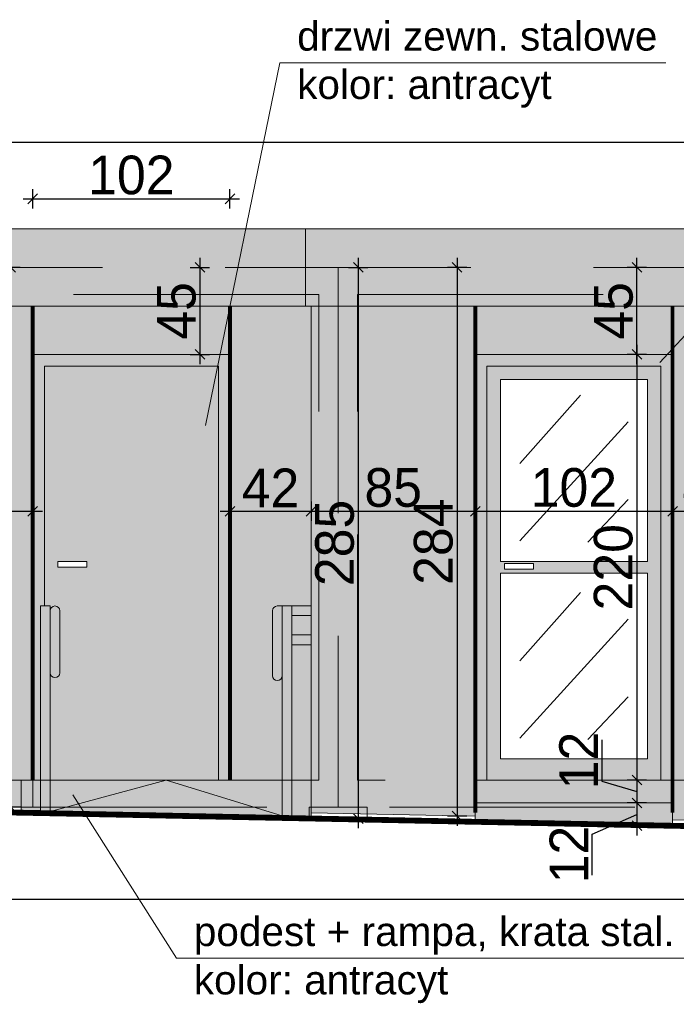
# Model space of a CAD drawing. Header units: millimetres. Extents: x 1962 to 3194, y -795 to -219.
# Tile 239 of 256: x 2767.17 to 2770.57, y -476.95 to -471.86. Entities that reach past the tile are written whole.
import ezdxf

# ---------------------------------------------------------------- set-up
doc = ezdxf.new("R2010")
doc.units = ezdxf.units.MM
doc.linetypes.add('HIDDEN', pattern=[9.525, 6.35, -3.175])
doc.layers.get('0').update_dxf_attribs({"lineweight": 5})
doc.layers.get('Defpoints').update_dxf_attribs({"lineweight": 9})
for name, color, linetype, lineweight in [('A_elewacje kolorystyka', 252, 'Continuous', 9), ('A_elewacje opisy', 63, 'Continuous', 9), ('A_hidden', 137, 'HIDDEN', 9), ('A_obiekty trybuny', 126, 'Continuous', 9), ('A_przekrojowe', 42, 'Continuous', 9), ('A_widok', 142, 'Continuous', 9), ('A_wymiary kasetony elewacyjne', 64, 'Continuous', 9)]:
    doc.layers.add(name, color=color, linetype=linetype, lineweight=lineweight)
doc.styles.get("Standard").update_dxf_attribs({"font": 'arial.ttf'})
doc.styles.add('wymiary pzt', font='txt')
doc.dimstyles.new('wymiary detale', dxfattribs={"dimtxt": 0.2, "dimasz": 0.05, "dimexe": 0.05, "dimexo": 0, "dimgap": 0.02, "dimtad": 1, "dimdec": 0, "dimlfac": 100, "dimzin": 0, "dimtxsty": 'wymiary pzt', "dimblk": 'OBLIQUE', "dimcen": 0.1, "dimdle": 0.05, "dimadec": 1, "dimazin": 0, "dimtfac": 1, "dimtmove": 0, "dimatfit": 3, "dimfxl": 0, "dimarcsym": 0})

# ---------------------------------------------------------------- blocks, each defined once
blk = doc.blocks.new('_Oblique')
at = {"color": 0, "linetype": 'ByBlock', "lineweight": -2}
blk.add_line((-0.5, -0.5), (0.5, 0.5), dxfattribs=at)
blk = doc.blocks.new('*D259')
at = {"layer": 'A_wymiary kasetony elewacyjne', "color": 0, "lineweight": -2}
for p, q in [((2766.1222, -474.3488), (2766.1222, -474.4488)), ((2767.2402, -474.3488), (2767.2402, -474.4488)), ((2766.0722, -474.3988), (2767.2902, -474.3988))]:
    blk.add_line(p, q, dxfattribs=at)
at = {"layer": 'Defpoints', "color": 0}
for p in [(2766.1222, -473.338), (2767.2402, -473.338), (2767.2402, -474.3988)]:
    blk.add_point(p, dxfattribs=at)
at = {"layer": 'A_wymiary kasetony elewacyjne', "color": 0, "lineweight": -2, "xscale": 0.05, "yscale": 0.05, "zscale": 0.05}
for p, rotation in [((2766.1222, -474.3988), 180.000000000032), ((2767.2402, -474.3988), 3.204451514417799e-11)]:
    blk.add_blockref('_Oblique', p, dxfattribs=dict(at, rotation=rotation))
at = {"layer": 'A_wymiary kasetony elewacyjne', "color": 0, "insert": (2766.6812, -474.2778), "char_height": 0.2, "attachment_point": 5, "style": 'wymiary pzt'}
blk.add_mtext('112', dxfattribs=at)
blk = doc.blocks.new('*D260')
at = {"layer": 'A_wymiary kasetony elewacyjne', "color": 0, "lineweight": -2}
for p, q in [((2767.2402, -472.8338), (2767.2402, -472.7338)), ((2768.2602, -472.8338), (2768.2602, -472.7338)), ((2767.1902, -472.7838), (2768.3102, -472.7838))]:
    blk.add_line(p, q, dxfattribs=at)
at = {"layer": 'Defpoints', "color": 0}
for p in [(2768.2602, -472.7838), (2767.2402, -473.338), (2768.2602, -473.588)]:
    blk.add_point(p, dxfattribs=at)
at = {"layer": 'A_wymiary kasetony elewacyjne', "color": 0, "lineweight": -2, "xscale": 0.05, "yscale": 0.05, "zscale": 0.05, "rotation": 180}
blk.add_blockref('_Oblique', (2767.2402, -472.7838), dxfattribs=at)
at = {"layer": 'A_wymiary kasetony elewacyjne', "color": 0, "lineweight": -2, "xscale": 0.05, "yscale": 0.05, "zscale": 0.05}
blk.add_blockref('_Oblique', (2768.2602, -472.7838), dxfattribs=at)
at = {"layer": 'A_wymiary kasetony elewacyjne', "color": 0, "insert": (2767.7502, -472.6617), "char_height": 0.2, "attachment_point": 5, "style": 'wymiary pzt'}
blk.add_mtext('102', dxfattribs=at)
blk = doc.blocks.new('*D261')
at = {"layer": 'A_wymiary kasetony elewacyjne', "color": 0, "lineweight": -2}
for p, q in [((2768.2602, -474.3488), (2768.2602, -474.4488)), ((2768.6802, -474.3488), (2768.6802, -474.4488)), ((2768.2102, -474.3988), (2768.7302, -474.3988))]:
    blk.add_line(p, q, dxfattribs=at)
at = {"layer": 'Defpoints', "color": 0}
for p in [(2768.6802, -473.338), (2768.2602, -473.588), (2768.6802, -474.3988)]:
    blk.add_point(p, dxfattribs=at)
at = {"layer": 'A_wymiary kasetony elewacyjne', "color": 0, "lineweight": -2, "xscale": 0.05, "yscale": 0.05, "zscale": 0.05, "rotation": 180}
blk.add_blockref('_Oblique', (2768.2602, -474.3988), dxfattribs=at)
at = {"layer": 'A_wymiary kasetony elewacyjne', "color": 0, "lineweight": -2, "xscale": 0.05, "yscale": 0.05, "zscale": 0.05}
blk.add_blockref('_Oblique', (2768.6802, -474.3988), dxfattribs=at)
at = {"layer": 'A_wymiary kasetony elewacyjne', "color": 0, "insert": (2768.4702, -474.2777), "char_height": 0.2, "attachment_point": 5, "style": 'wymiary pzt'}
blk.add_mtext('42', dxfattribs=at)
blk = doc.blocks.new('*D262')
at = {"layer": 'A_wymiary kasetony elewacyjne', "color": 0, "lineweight": -2}
for p, q in [((2768.6802, -474.3488), (2768.6802, -474.4488)), ((2769.5292, -474.3488), (2769.5292, -474.4488)), ((2768.6302, -474.3988), (2769.5792, -474.3988))]:
    blk.add_line(p, q, dxfattribs=at)
at = {"layer": 'Defpoints', "color": 0}
for p in [(2768.6802, -473.338), (2769.5292, -473.338), (2769.5292, -474.3988)]:
    blk.add_point(p, dxfattribs=at)
at = {"layer": 'A_wymiary kasetony elewacyjne', "color": 0, "lineweight": -2, "xscale": 0.05, "yscale": 0.05, "zscale": 0.05, "rotation": 180}
blk.add_blockref('_Oblique', (2768.6802, -474.3988), dxfattribs=at)
at = {"layer": 'A_wymiary kasetony elewacyjne', "color": 0, "lineweight": -2, "xscale": 0.05, "yscale": 0.05, "zscale": 0.05}
blk.add_blockref('_Oblique', (2769.5292, -474.3988), dxfattribs=at)
at = {"layer": 'A_wymiary kasetony elewacyjne', "color": 0, "insert": (2769.1047, -474.2768), "char_height": 0.2, "attachment_point": 5, "style": 'wymiary pzt'}
blk.add_mtext('85', dxfattribs=at)
blk = doc.blocks.new('*D263')
at = {"layer": 'A_wymiary kasetony elewacyjne', "color": 0, "lineweight": -2}
for p, q in [((2769.5292, -474.3488), (2769.5292, -474.4488)), ((2770.5492, -474.3488), (2770.5492, -474.4488)), ((2769.4792, -474.3988), (2770.5992, -474.3988))]:
    blk.add_line(p, q, dxfattribs=at)
at = {"layer": 'Defpoints', "color": 0}
for p in [(2769.5292, -473.338), (2770.5492, -473.338), (2770.5492, -474.3988)]:
    blk.add_point(p, dxfattribs=at)
at = {"layer": 'A_wymiary kasetony elewacyjne', "color": 0, "lineweight": -2, "xscale": 0.05, "yscale": 0.05, "zscale": 0.05, "rotation": 180}
blk.add_blockref('_Oblique', (2769.5292, -474.3988), dxfattribs=at)
at = {"layer": 'A_wymiary kasetony elewacyjne', "color": 0, "lineweight": -2, "xscale": 0.05, "yscale": 0.05, "zscale": 0.05}
blk.add_blockref('_Oblique', (2770.5492, -474.3988), dxfattribs=at)
at = {"layer": 'A_wymiary kasetony elewacyjne', "color": 0, "insert": (2770.0392, -474.2768), "char_height": 0.2, "attachment_point": 5, "style": 'wymiary pzt'}
blk.add_mtext('102', dxfattribs=at)
blk = doc.blocks.new('*D264')
at = {"layer": 'A_wymiary kasetony elewacyjne', "color": 0, "lineweight": -2}
for p, q in [((2770.5492, -474.3488), (2770.5492, -474.4488)), ((2770.9492, -474.3488), (2770.9492, -474.4488)), ((2770.4992, -474.3988), (2770.9992, -474.3988))]:
    blk.add_line(p, q, dxfattribs=at)
at = {"layer": 'Defpoints', "color": 0}
for p in [(2770.5492, -473.338), (2770.9492, -473.338), (2770.9492, -474.3988)]:
    blk.add_point(p, dxfattribs=at)
at = {"layer": 'A_wymiary kasetony elewacyjne', "color": 0, "lineweight": -2, "xscale": 0.05, "yscale": 0.05, "zscale": 0.05, "rotation": 180}
blk.add_blockref('_Oblique', (2770.5492, -474.3988), dxfattribs=at)
at = {"layer": 'A_wymiary kasetony elewacyjne', "color": 0, "lineweight": -2, "xscale": 0.05, "yscale": 0.05, "zscale": 0.05}
blk.add_blockref('_Oblique', (2770.9492, -474.3988), dxfattribs=at)
at = {"layer": 'A_wymiary kasetony elewacyjne', "color": 0, "insert": (2770.7492, -474.2768), "char_height": 0.2, "attachment_point": 5, "style": 'wymiary pzt'}
blk.add_mtext('40', dxfattribs=at)
blk = doc.blocks.new('*D434')
at = {"layer": 'A_wymiary kasetony elewacyjne', "color": 0, "lineweight": -2}
for p, q in [((2768.1051, -473.088), (2768.1051, -473.638)), ((2768.0551, -473.138), (2768.1551, -473.138)), ((2768.0551, -473.588), (2768.1551, -473.588))]:
    blk.add_line(p, q, dxfattribs=at)
at = {"layer": 'Defpoints', "color": 0}
for p in [(2767.2402, -473.138), (2767.2402, -473.588), (2768.1051, -473.588)]:
    blk.add_point(p, dxfattribs=at)
at = {"layer": 'A_wymiary kasetony elewacyjne', "color": 0, "lineweight": -2, "xscale": 0.05, "yscale": 0.05, "zscale": 0.05}
for p, rotation in [((2768.1051, -473.138), 90.00000000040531), ((2768.1051, -473.588), 270.0000000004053)]:
    blk.add_blockref('_Oblique', p, dxfattribs=dict(at, rotation=rotation))
at = {"layer": 'A_wymiary kasetony elewacyjne', "color": 0, "insert": (2767.984, -473.363), "char_height": 0.2, "attachment_point": 5, "rotation": 90, "style": 'wymiary pzt'}
blk.add_mtext('45', dxfattribs=at)
blk = doc.blocks.new('*D435')
at = {"layer": 'A_wymiary kasetony elewacyjne', "color": 0, "lineweight": -2}
for p, q in [((2766.8318, -473.538), (2766.8318, -475.838)), ((2766.8818, -473.588), (2766.7818, -473.588)), ((2766.8818, -475.788), (2766.7818, -475.788))]:
    blk.add_line(p, q, dxfattribs=at)
at = {"layer": 'Defpoints', "color": 0}
for p in [(2767.2402, -473.588), (2766.8318, -475.788), (2768.2002, -475.788)]:
    blk.add_point(p, dxfattribs=at)
at = {"layer": 'A_wymiary kasetony elewacyjne', "color": 0, "lineweight": -2, "xscale": 0.05, "yscale": 0.05, "zscale": 0.05}
for p, rotation in [((2766.8318, -473.588), 90.00000000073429), ((2766.8318, -475.788), 270.0000000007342)]:
    blk.add_blockref('_Oblique', p, dxfattribs=dict(at, rotation=rotation))
at = {"layer": 'A_wymiary kasetony elewacyjne', "color": 0, "insert": (2766.7097, -474.688), "char_height": 0.2, "attachment_point": 5, "rotation": 90, "style": 'wymiary pzt'}
blk.add_mtext('220', dxfattribs=at)
blk = doc.blocks.new('*D436')
at = {"layer": 'A_wymiary kasetony elewacyjne', "color": 0, "lineweight": -2}
for p, q in [((2767.1252, -475.9772), (2767.1252, -473.088)), ((2767.1752, -473.138), (2767.0752, -473.138)), ((2767.1752, -475.9272), (2767.0752, -475.9272))]:
    blk.add_line(p, q, dxfattribs=at)
at = {"layer": 'Defpoints', "color": 0}
for p in [(2767.1252, -473.138), (2767.2402, -473.138), (2767.2402, -475.9272)]:
    blk.add_point(p, dxfattribs=at)
at = {"layer": 'A_wymiary kasetony elewacyjne', "color": 0, "lineweight": -2, "xscale": 0.05, "yscale": 0.05, "zscale": 0.05}
for p, rotation in [((2767.1252, -473.138), 90), ((2767.1252, -475.9272), 270)]:
    blk.add_blockref('_Oblique', p, dxfattribs=dict(at, rotation=rotation))
at = {"layer": 'A_wymiary kasetony elewacyjne', "color": 0, "insert": (2767.0041, -474.5326), "char_height": 0.2, "attachment_point": 5, "rotation": 90, "style": 'wymiary pzt'}
blk.add_mtext('279', dxfattribs=at)
blk = doc.blocks.new('*D437')
at = {"layer": 'A_wymiary kasetony elewacyjne', "color": 0, "lineweight": -2}
for p, q in [((2768.9241, -473.088), (2768.9241, -476.0365)), ((2768.8741, -473.138), (2768.9741, -473.138)), ((2768.8741, -475.9865), (2768.9741, -475.9865))]:
    blk.add_line(p, q, dxfattribs=at)
at = {"layer": 'Defpoints', "color": 0}
for p in [(2768.6802, -473.138), (2768.6802, -475.9865), (2768.9241, -475.9865)]:
    blk.add_point(p, dxfattribs=at)
at = {"layer": 'A_wymiary kasetony elewacyjne', "color": 0, "lineweight": -2, "xscale": 0.05, "yscale": 0.05, "zscale": 0.05}
for p, rotation in [((2768.9241, -473.138), 90), ((2768.9241, -475.9865), 270)]:
    blk.add_blockref('_Oblique', p, dxfattribs=dict(at, rotation=rotation))
at = {"layer": 'A_wymiary kasetony elewacyjne', "color": 0, "insert": (2768.802, -474.5623), "char_height": 0.2, "attachment_point": 5, "rotation": 90, "style": 'wymiary pzt'}
blk.add_mtext('285', dxfattribs=at)
blk = doc.blocks.new('*D438')
at = {"layer": 'A_wymiary kasetony elewacyjne', "color": 0, "lineweight": -2}
for p, q in [((2769.4348, -473.088), (2769.4348, -476.0236)), ((2769.4848, -473.138), (2769.3848, -473.138)), ((2769.4848, -475.9736), (2769.3848, -475.9736))]:
    blk.add_line(p, q, dxfattribs=at)
at = {"layer": 'Defpoints', "color": 0}
for p in [(2769.5292, -473.138), (2769.4348, -475.9736), (2769.5292, -475.9736)]:
    blk.add_point(p, dxfattribs=at)
at = {"layer": 'A_wymiary kasetony elewacyjne', "color": 0, "lineweight": -2, "xscale": 0.05, "yscale": 0.05, "zscale": 0.05}
for p, rotation in [((2769.4348, -473.138), 89.9999999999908), ((2769.4348, -475.9736), 269.9999999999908)]:
    blk.add_blockref('_Oblique', p, dxfattribs=dict(at, rotation=rotation))
at = {"layer": 'A_wymiary kasetony elewacyjne', "color": 0, "insert": (2769.3127, -474.5558), "char_height": 0.2, "attachment_point": 5, "rotation": 90, "style": 'wymiary pzt'}
blk.add_mtext('284', dxfattribs=at)
blk = doc.blocks.new('*D439')
at = {"layer": 'A_wymiary kasetony elewacyjne', "color": 0, "lineweight": -2}
for p, q in [((2770.3655, -473.638), (2770.3655, -473.088)), ((2770.4155, -473.138), (2770.3155, -473.138)), ((2770.4155, -473.588), (2770.3155, -473.588))]:
    blk.add_line(p, q, dxfattribs=at)
at = {"layer": 'Defpoints', "color": 0}
for p in [(2770.3655, -473.138), (2770.5492, -473.138), (2770.5492, -473.588)]:
    blk.add_point(p, dxfattribs=at)
at = {"layer": 'A_wymiary kasetony elewacyjne', "color": 0, "lineweight": -2, "xscale": 0.05, "yscale": 0.05, "zscale": 0.05}
for p, rotation in [((2770.3655, -473.138), 90), ((2770.3655, -473.588), 270)]:
    blk.add_blockref('_Oblique', p, dxfattribs=dict(at, rotation=rotation))
at = {"layer": 'A_wymiary kasetony elewacyjne', "color": 0, "insert": (2770.2445, -473.363), "char_height": 0.2, "attachment_point": 5, "rotation": 90, "style": 'wymiary pzt'}
blk.add_mtext('45', dxfattribs=at)
blk = doc.blocks.new('*D440')
at = {"layer": 'A_wymiary kasetony elewacyjne', "color": 0, "lineweight": -2}
for p, q in [((2770.3655, -473.538), (2770.3655, -475.838)), ((2770.4155, -473.588), (2770.3155, -473.588)), ((2770.4155, -475.788), (2770.3155, -475.788))]:
    blk.add_line(p, q, dxfattribs=at)
at = {"layer": 'Defpoints', "color": 0}
for p in [(2770.5492, -473.588), (2770.3655, -475.788), (2770.4892, -475.788)]:
    blk.add_point(p, dxfattribs=at)
at = {"layer": 'A_wymiary kasetony elewacyjne', "color": 0, "lineweight": -2, "xscale": 0.05, "yscale": 0.05, "zscale": 0.05}
for p, rotation in [((2770.3655, -473.588), 90), ((2770.3655, -475.788), 270)]:
    blk.add_blockref('_Oblique', p, dxfattribs=dict(at, rotation=rotation))
at = {"layer": 'A_wymiary kasetony elewacyjne', "color": 0, "insert": (2770.2435, -474.688), "char_height": 0.2, "attachment_point": 5, "rotation": 90, "style": 'wymiary pzt'}
blk.add_mtext('220', dxfattribs=at)
blk = doc.blocks.new('*D441')
at = {"layer": 'A_wymiary kasetony elewacyjne', "color": 0, "lineweight": -2}
for p, q in [((2770.1845, -475.5806), (2770.1845, -475.7927)), ((2770.3655, -475.738), (2770.3655, -475.956)), ((2770.1845, -475.7927), (2770.3655, -475.847)), ((2770.4155, -475.788), (2770.3155, -475.788)), ((2770.4155, -475.906), (2770.3155, -475.906))]:
    blk.add_line(p, q, dxfattribs=at)
at = {"layer": 'Defpoints', "color": 0}
for p in [(2770.4892, -475.788), (2770.3655, -475.906), (2770.4833, -475.906)]:
    blk.add_point(p, dxfattribs=at)
at = {"layer": 'A_wymiary kasetony elewacyjne', "color": 0, "lineweight": -2, "xscale": 0.05, "yscale": 0.05, "zscale": 0.05}
for p, rotation in [((2770.3655, -475.788), 90), ((2770.3655, -475.906), 270)]:
    blk.add_blockref('_Oblique', p, dxfattribs=dict(at, rotation=rotation))
at = {"layer": 'A_wymiary kasetony elewacyjne', "color": 0, "insert": (2770.0635, -475.6867), "char_height": 0.2, "attachment_point": 5, "rotation": 90, "style": 'wymiary pzt'}
blk.add_mtext('12', dxfattribs=at)
blk = doc.blocks.new('*D442')
at = {"layer": 'A_wymiary kasetony elewacyjne', "color": 0, "lineweight": -2}
for p, q in [((2770.3655, -475.856), (2770.3655, -476.074)), ((2770.4155, -475.906), (2770.3155, -475.906)), ((2770.1345, -476.067), (2770.3655, -475.965)), ((2770.4155, -476.024), (2770.3155, -476.024)), ((2770.1345, -476.279), (2770.1345, -476.067))]:
    blk.add_line(p, q, dxfattribs=at)
at = {"layer": 'Defpoints', "color": 0}
for p in [(2770.4833, -475.906), (2770.3655, -476.024), (2770.5492, -476.024)]:
    blk.add_point(p, dxfattribs=at)
at = {"layer": 'A_wymiary kasetony elewacyjne', "color": 0, "lineweight": -2, "xscale": 0.05, "yscale": 0.05, "zscale": 0.05}
for p, rotation in [((2770.3655, -475.906), 90), ((2770.3655, -476.024), 270)]:
    blk.add_blockref('_Oblique', p, dxfattribs=dict(at, rotation=rotation))
at = {"layer": 'A_wymiary kasetony elewacyjne', "color": 0, "insert": (2770.0135, -476.173), "char_height": 0.2, "attachment_point": 5, "rotation": 90, "style": 'wymiary pzt'}
blk.add_mtext('12', dxfattribs=at)
blk = doc.blocks.new('*D640')
at = {"layer": 'A_wymiary kasetony elewacyjne', "color": 0, "lineweight": -2}
for p, q in [((2766.0922, -472.5402), (2766.0922, -472.4402)), ((2781.1062, -472.5402), (2781.1062, -472.4402)), ((2766.0422, -472.4902), (2781.1562, -472.4902))]:
    blk.add_line(p, q, dxfattribs=at)
at = {"layer": 'Defpoints', "color": 0}
for p in [(2781.1062, -472.4902), (2766.0922, -472.938), (2781.1062, -472.938)]:
    blk.add_point(p, dxfattribs=at)
at = {"layer": 'A_wymiary kasetony elewacyjne', "color": 0, "lineweight": -2, "xscale": 0.05, "yscale": 0.05, "zscale": 0.05, "rotation": 180}
blk.add_blockref('_Oblique', (2766.0922, -472.4902), dxfattribs=at)
at = {"layer": 'A_wymiary kasetony elewacyjne', "color": 0, "lineweight": -2, "xscale": 0.05, "yscale": 0.05, "zscale": 0.05}
blk.add_blockref('_Oblique', (2781.1062, -472.4902), dxfattribs=at)
at = {"layer": 'A_wymiary kasetony elewacyjne', "color": 0, "insert": (2773.5992, -472.3681), "char_height": 0.2, "attachment_point": 5, "style": 'wymiary pzt'}
blk.add_mtext('1501', dxfattribs=at)
blk = doc.blocks.new('*D641')
at = {"layer": 'A_wymiary kasetony elewacyjne', "color": 0, "lineweight": -2}
for p, q in [((2766.1222, -476.3527), (2766.1222, -476.4527)), ((2781.0762, -476.3527), (2781.0762, -476.4527)), ((2766.0722, -476.4027), (2781.1262, -476.4027))]:
    blk.add_line(p, q, dxfattribs=at)
at = {"layer": 'Defpoints', "color": 0}
for p in [(2766.1222, -475.9052), (2781.0762, -475.9052), (2781.0762, -476.4027)]:
    blk.add_point(p, dxfattribs=at)
at = {"layer": 'A_wymiary kasetony elewacyjne', "color": 0, "lineweight": -2, "xscale": 0.05, "yscale": 0.05, "zscale": 0.05, "rotation": 180}
blk.add_blockref('_Oblique', (2766.1222, -476.4027), dxfattribs=at)
at = {"layer": 'A_wymiary kasetony elewacyjne', "color": 0, "lineweight": -2, "xscale": 0.05, "yscale": 0.05, "zscale": 0.05}
blk.add_blockref('_Oblique', (2781.0762, -476.4027), dxfattribs=at)
at = {"layer": 'A_wymiary kasetony elewacyjne', "color": 0, "insert": (2773.5992, -476.2806), "char_height": 0.2, "attachment_point": 5, "style": 'wymiary pzt'}
blk.add_mtext('1495', dxfattribs=at)

msp = doc.modelspace()

# ---------------------------------------------------------------- hatches: boundary and pattern name
at = {"layer": 'A_elewacje kolorystyka'}
h = msp.add_hatch(color=256, dxfattribs=at)
h.dxf.hatch_style = 1
h.paths.add_polyline_path([(2766.0922, -472.938), (2766.0922, -473.338), (2766.1222, -473.338), (2768.6502, -473.338), (2768.6502, -472.938)])
h = msp.add_hatch(color=256, dxfattribs=at)
h.dxf.hatch_style = 1
h.paths.add_polyline_path([(2768.6802, -473.338), (2781.0762, -473.338), (2781.1062, -473.338), (2781.1062, -472.938), (2768.6502, -472.938), (2768.6502, -473.338)])
h = msp.add_hatch(color=9, dxfattribs=at)
h.dxf.hatch_style = 1
h.paths.add_polyline_path([(2766.1222, -475.9052), (2766.2622, -475.908), (2767.1802, -475.9264), (2767.1802, -475.788), (2767.2402, -475.788), (2767.2402, -473.588), (2767.2402, -473.338), (2766.1222, -473.338)])
h = msp.add_hatch(color=9, dxfattribs=at)
h.dxf.hatch_style = 1
h.paths.add_polyline_path([(2767.2402, -473.588), (2768.2602, -473.588), (2768.2602, -473.338), (2767.2402, -473.338)])
h = msp.add_hatch(color=9, dxfattribs=at)
h.dxf.hatch_style = 1
h.paths.add_polyline_path([(2768.2602, -473.338), (2768.6502, -473.338), (2768.6802, -473.338), (2768.6802, -474.888), (2768.5802, -474.888), (2768.5302, -474.888), (2768.5052, -474.888, 0.414214), (2768.4802, -474.913), (2768.4802, -475.2485, 1), (2768.5302, -475.2485), (2768.5302, -475.788), (2768.2602, -475.788), (2768.2602, -473.588)])
h = msp.add_hatch(color=9, dxfattribs=at)
h.dxf.hatch_style = 1
h.paths.add_polyline_path([(2768.6802, -475.788), (2768.6802, -475.9565), (2769.5292, -475.9736), (2769.5292, -475.788), (2769.5292, -473.588), (2770.5492, -473.588), (2770.5492, -475.788), (2770.5492, -475.994), (2775.5872, -476.0951), (2775.5872, -475.788), (2775.5872, -473.588), (2776.6072, -473.588), (2776.6072, -475.788), (2776.6072, -476.1156), (2781.0762, -476.2053), (2781.0762, -473.338), (2768.6802, -473.338)])
h.paths.add_polyline_path([(2770.9492, -475.188), (2770.9492, -473.588), (2772.1492, -473.588), (2772.1492, -475.188)], flags=16)
h.paths.add_polyline_path([(2771.0292, -473.668), (2771.0292, -475.108), (2772.0692, -475.108), (2772.0692, -473.668)], flags=0)
h.paths.add_polyline_path([(2771.0492, -473.688), (2771.0492, -475.088), (2772.0492, -475.088), (2772.0492, -473.688)], flags=0)
h.paths.add_polyline_path([(2772.4492, -475.188), (2772.4492, -473.588), (2773.6492, -473.588), (2773.6492, -475.188)], flags=16)
h.paths.add_polyline_path([(2772.5292, -473.668), (2772.5292, -475.108), (2773.5692, -475.108), (2773.5692, -473.668)], flags=0)
h.paths.add_polyline_path([(2772.5492, -473.688), (2772.5492, -475.088), (2773.5492, -475.088), (2773.5492, -473.688)], flags=0)
h.paths.add_polyline_path([(2777.0072, -475.188), (2777.0072, -473.588), (2778.2072, -473.588), (2778.2072, -475.188)], flags=16)
h.paths.add_polyline_path([(2777.0872, -473.668), (2777.0872, -475.108), (2778.1272, -475.108), (2778.1272, -473.668)], flags=0)
h.paths.add_polyline_path([(2777.1072, -473.688), (2777.1072, -475.088), (2778.1072, -475.088), (2778.1072, -473.688)], flags=0)
h.paths.add_polyline_path([(2778.5072, -475.188), (2778.5072, -473.588), (2779.7072, -473.588), (2779.7072, -475.188)], flags=16)
h.paths.add_polyline_path([(2778.5872, -473.668), (2778.5872, -475.108), (2779.6272, -475.108), (2779.6272, -473.668)], flags=0)
h.paths.add_polyline_path([(2778.6072, -473.688), (2778.6072, -475.088), (2779.6072, -475.088), (2779.6072, -473.688)], flags=0)
h = msp.add_hatch(color=251, dxfattribs=at)
h.dxf.hatch_style = 1
h.paths.add_polyline_path([(2767.2802, -475.788), (2767.2802, -474.888), (2767.3002, -474.888), (2767.3002, -473.648), (2768.2002, -473.648), (2768.2002, -475.788), (2768.2602, -475.788), (2768.2602, -473.588), (2767.2402, -473.588), (2767.2402, -475.788)])
h = msp.add_hatch(color=251, dxfattribs=at)
h.dxf.hatch_style = 1
h.paths.add_polyline_path([(2769.5292, -475.788), (2769.5292, -473.588), (2770.5492, -473.588), (2770.5492, -475.788), (2770.4892, -475.788), (2770.4892, -473.648), (2769.5892, -473.648), (2769.5892, -475.788)])
h = msp.add_hatch(color=251, dxfattribs=at)
h.dxf.hatch_style = 1
h.paths.add_polyline_path([(2767.3002, -474.888), (2767.3002, -473.648), (2768.2002, -473.648), (2768.2002, -475.788), (2767.9302, -475.788), (2767.3302, -475.788), (2767.3302, -475.2334, 1), (2767.3802, -475.2334), (2767.3802, -474.913, 1), (2767.3302, -474.913), (2767.3302, -474.888)])
h.paths.add_polyline_path([(2767.3706, -474.658), (2767.3706, -474.688), (2767.5206, -474.688), (2767.5206, -474.658)], flags=16)
h = msp.add_hatch(color=251, dxfattribs=at)
h.dxf.hatch_style = 1
h.paths.add_polyline_path([(2770.4892, -475.788), (2770.4892, -473.648), (2769.5892, -473.648), (2769.5892, -475.788)])
h.paths.add_polyline_path([(2769.6292, -475.708), (2769.6292, -473.688), (2770.4492, -473.688), (2770.4492, -475.708)], flags=16)
h.paths.add_polyline_path([(2769.6292, -475.708), (2769.6292, -473.688), (2770.4492, -473.688), (2770.4492, -475.708)], flags=0)
h.paths.add_polyline_path([(2769.6592, -475.678), (2769.6592, -474.718), (2770.4192, -474.718), (2770.4192, -475.678)], flags=0)
h.paths.add_polyline_path([(2769.6592, -475.678), (2769.6592, -474.718), (2770.4192, -474.718), (2770.4192, -475.678)], flags=0)
h.paths.add_polyline_path([(2769.6592, -473.718), (2769.6592, -474.658), (2770.4192, -474.658), (2770.4192, -473.718)], flags=0)
h.paths.add_polyline_path([(2769.6592, -473.718), (2769.6592, -474.658), (2770.4192, -474.658), (2770.4192, -473.718)], flags=0)
h.paths.add_polyline_path([(2769.6796, -474.698), (2769.6796, -474.668), (2769.8296, -474.668), (2769.8296, -474.698)], flags=0)
h.paths.add_polyline_path([(2769.6796, -474.698), (2769.6796, -474.668), (2769.8296, -474.668), (2769.8296, -474.698)], flags=0)
h = msp.add_hatch(color=251, dxfattribs=at)
h.dxf.hatch_style = 1
h.paths.add_polyline_path([(2769.6292, -475.708), (2769.6292, -473.688), (2770.4492, -473.688), (2770.4492, -475.708)])
h.paths.add_polyline_path([(2769.6592, -475.678), (2769.6592, -474.718), (2770.4192, -474.718), (2770.4192, -475.678)], flags=16)
h.paths.add_polyline_path([(2769.6592, -473.718), (2769.6592, -474.658), (2770.4192, -474.658), (2770.4192, -473.718)], flags=16)
h.paths.add_polyline_path([(2769.6796, -474.668), (2769.6796, -474.698), (2769.8296, -474.698), (2769.8296, -474.668)], flags=16)
h = msp.add_hatch(color=251, dxfattribs=at)
h.dxf.hatch_style = 1
h.paths.add_polyline_path([(2767.2802, -475.9584), (2767.2802, -475.788), (2767.2802, -474.888), (2767.3002, -474.888), (2767.3302, -474.888), (2767.3302, -474.913), (2767.3302, -475.2334), (2767.3302, -475.788), (2767.3302, -475.9494), (2767.3302, -475.9594)])
h = msp.add_hatch(color=251, dxfattribs=at)
h.dxf.hatch_style = 1
h.paths.add_polyline_path([(2767.3302, -475.2334, 1), (2767.3802, -475.2334), (2767.3802, -474.913, 1), (2767.3302, -474.913)])
h = msp.add_hatch(color=251, dxfattribs=at)
h.dxf.hatch_style = 1
h.paths.add_polyline_path([(2768.4802, -474.913), (2768.4802, -475.2485, 1), (2768.5302, -475.2485), (2768.5302, -474.888), (2768.5052, -474.888, 0.414214)])
h = msp.add_hatch(color=251, dxfattribs=at)
h.dxf.hatch_style = 1
h.paths.add_polyline_path([(2768.5802, -475.9845), (2768.5802, -475.788), (2768.5802, -475.088), (2768.5802, -475.038), (2768.5802, -474.938), (2768.5802, -474.888), (2768.5302, -474.888), (2768.5302, -475.2485), (2768.5302, -475.788), (2768.5302, -475.9835)])
h = msp.add_hatch(color=251, dxfattribs=at)
h.dxf.hatch_style = 1
h.paths.add_polyline_path([(2768.5802, -474.938), (2768.6802, -474.938), (2768.6802, -474.888), (2768.5802, -474.888)])
h = msp.add_hatch(color=9, dxfattribs=at)
h.dxf.hatch_style = 1
h.paths.add_polyline_path([(2768.5802, -475.038), (2768.6802, -475.038), (2768.6802, -474.938), (2768.5802, -474.938)])
h = msp.add_hatch(color=251, dxfattribs=at)
h.dxf.hatch_style = 1
h.paths.add_polyline_path([(2768.5802, -475.088), (2768.6802, -475.088), (2768.6802, -475.038), (2768.5802, -475.038)])
h = msp.add_hatch(color=9, dxfattribs=at)
h.dxf.hatch_style = 1
h.paths.add_polyline_path([(2768.5802, -475.788), (2768.6802, -475.788), (2768.6802, -475.088), (2768.5802, -475.088)])
h = msp.add_hatch(color=251, dxfattribs=at)
h.dxf.hatch_style = 1
h.paths.add_polyline_path([(2767.2802, -475.9584), (2767.2802, -475.788), (2767.2402, -475.788), (2767.1802, -475.788), (2767.1802, -475.9264), (2767.1802, -475.928), (2767.1802, -475.9564)])
h = msp.add_hatch(color=251, dxfattribs=at)
h.dxf.hatch_style = 1
h.paths.add_polyline_path([(2767.3302, -475.9594), (2767.3302, -475.9494), (2767.9302, -475.788), (2768.5302, -475.9735), (2768.5302, -475.9835)])
h = msp.add_hatch(color=251, dxfattribs=at)
h.dxf.hatch_style = 1
h.paths.add_polyline_path([(2767.3302, -475.9494), (2767.9302, -475.788), (2767.3302, -475.788)])
h = msp.add_hatch(color=251, dxfattribs=at)
h.dxf.hatch_style = 1
h.paths.add_polyline_path([(2768.5302, -475.9735), (2768.5302, -475.788), (2768.2602, -475.788), (2768.2002, -475.788), (2767.9302, -475.788)])
h = msp.add_hatch(color=251, dxfattribs=at)
h.dxf.hatch_style = 1
h.paths.add_polyline_path([(2768.6802, -475.9865), (2768.6802, -475.9565), (2768.6802, -475.788), (2768.5802, -475.788), (2768.5802, -475.9845)])
h = msp.add_hatch(color=251, dxfattribs=at)
h.dxf.hatch_style = 1
h.paths.add_polyline_path([(2769.5292, -475.906), (2770.5492, -475.906), (2770.5492, -475.788), (2770.4892, -475.788), (2769.5892, -475.788), (2769.5292, -475.788)])
h = msp.add_hatch(color=251, dxfattribs=at)
h.dxf.hatch_style = 1
h.paths.add_polyline_path([(2770.5492, -476.024), (2770.5492, -475.994), (2770.5492, -475.906), (2769.5292, -475.906), (2769.5292, -475.9736), (2769.5292, -476.0036)])

# ---------------------------------------------------------------- linework, layer by layer
at = {"layer": 'A_elewacje kolorystyka', "color": 9}
for p, q in [((2767.2802, -474.888), (2767.3302, -474.888)), ((2767.2802, -474.888), (2767.2802, -475.9584)), ((2767.3302, -474.888), (2767.3302, -475.9594)), ((2767.3802, -474.913), (2767.3802, -475.2334)), ((2768.4802, -474.913), (2768.4802, -475.2485)), ((2768.6802, -474.888), (2768.5052, -474.888)), ((2768.5302, -474.888), (2768.5302, -475.9835)), ((2768.5802, -475.9845), (2768.5802, -474.888)), ((2768.5802, -475.9845), (2768.5802, -474.888)), ((2768.6802, -474.938), (2768.5802, -474.938)), ((2768.6802, -475.038), (2768.5802, -475.038)), ((2768.6802, -475.088), (2768.5802, -475.088)), ((2767.2802, -475.788), (2767.1802, -475.788)), ((2768.5302, -475.788), (2767.3302, -475.788)), ((2768.6802, -475.788), (2768.5802, -475.788)), ((2770.5492, -475.906), (2769.5292, -475.906))]:
    msp.add_line(p, q, dxfattribs=at)
at = {"layer": 'A_elewacje kolorystyka', "color": 251, "const_width": 0.02}
for points in [[(2767.2402, -473.338), (2767.2402, -475.788)], [(2768.2602, -473.338), (2768.2602, -475.788)], [(2769.5292, -473.338), (2769.5292, -475.9564)], [(2770.5492, -473.338), (2770.5492, -475.9564)]]:
    msp.add_lwpolyline(points, dxfattribs=at)
at = {"layer": 'A_elewacje kolorystyka', "color": 9}
for points in [[(2769.5292, -473.588), (2770.5492, -473.588), (2770.5492, -475.788), (2769.5292, -475.788)], [(2769.5892, -475.788), (2770.4892, -475.788), (2770.4892, -473.648), (2769.5892, -473.648)]]:
    msp.add_lwpolyline(points, close=True, dxfattribs=at)
for points in [[(2767.3302, -475.788), (2768.2002, -475.788), (2768.2002, -473.648), (2767.3002, -473.648), (2767.3002, -474.888)], [(2767.3302, -475.9494), (2767.9302, -475.788), (2768.5302, -475.9735)]]:
    msp.add_lwpolyline(points, dxfattribs=at)
for centre, start, end in [((2767.3552, -474.913), 0, 180), ((2768.5052, -474.913), 90, 180), ((2767.3552, -475.2334), 180, 0), ((2768.5052, -475.2485), 180, 0)]:
    msp.add_arc(centre, 0.025, start, end, dxfattribs=at)
at = {"layer": 'A_elewacje opisy'}
msp.add_line((2771.919, -472.0802), (2770.4833, -473.6294), dxfattribs=at)
for points in [[(2770.5143, -472.0802), (2768.5182, -472.0802), (2768.1343, -473.9548)], [(2770.6333, -476.7083), (2767.9838, -476.7083), (2767.4482, -475.8634)]]:
    msp.add_lwpolyline(points, dxfattribs=at)
at = {"layer": 'A_hidden', "ltscale": 0.2}
for p, q in [((2780.9362, -473.138), (2766.2622, -473.138)), ((2768.8202, -473.138), (2768.8202, -475.928)), ((2767.1802, -475.928), (2780.9362, -475.928))]:
    msp.add_line(p, q, dxfattribs=at)
at = {"layer": 'A_hidden'}
for p, q in [((2767.2402, -475.788), (2767.2402, -475.9276)), ((2767.2402, -475.9276), (2767.1802, -475.9264))]:
    msp.add_line(p, q, dxfattribs=at)
at = {"layer": 'A_hidden', "ltscale": 0.2}
for points in [[(2766.3622, -475.788), (2768.7202, -475.788), (2768.7202, -473.278), (2766.3622, -473.278)], [(2774.7782, -475.788), (2768.9202, -475.788), (2768.9202, -473.278), (2774.7782, -473.278)], [(2768.6702, -475.9863), (2768.9702, -475.9863), (2768.9702, -475.928), (2768.6702, -475.928)]]:
    msp.add_lwpolyline(points, close=True, dxfattribs=at)
at = {"layer": 'A_obiekty trybuny'}
for p, q in [((2770.0727, -473.798), (2769.7592, -474.1517)), ((2770.3192, -473.937), (2769.7592, -474.552)), ((2770.3192, -474.3372), (2770.111, -474.558)), ((2770.0727, -474.818), (2769.7592, -475.1717)), ((2770.3192, -474.957), (2769.7592, -475.572)), ((2770.3192, -475.3572), (2770.111, -475.578))]:
    msp.add_line(p, q, dxfattribs=at)
at = {"layer": 'A_przekrojowe', "const_width": 0.03}
msp.add_lwpolyline([(2763.0932, -475.8744), (2783.3972, -476.2818)], dxfattribs=at)
at = {"layer": 'A_widok'}
for p, q in [((2781.1062, -472.938), (2766.0922, -472.938)), ((2768.6502, -472.938), (2768.6502, -473.338)), ((2781.1062, -473.338), (2766.0922, -473.338)), ((2768.6802, -473.338), (2768.6802, -475.9865)), ((2767.2402, -473.588), (2767.2402, -475.788)), ((2769.5292, -473.588), (2769.5292, -475.788)), ((2770.5492, -473.588), (2770.5492, -475.788)), ((2767.1802, -475.788), (2767.1802, -475.9564)), ((2769.5292, -475.788), (2769.5292, -476.0036)), ((2770.5492, -475.788), (2770.5492, -476.024)), ((2766.1222, -475.9052), (2767.1802, -475.9264)), ((2766.2622, -475.928), (2767.1802, -475.928)), ((2768.6802, -475.9565), (2769.5292, -475.9736)), ((2770.5492, -475.994), (2775.5872, -476.0951))]:
    msp.add_line(p, q, dxfattribs=at)
msp.add_lwpolyline([(2767.2802, -475.788), (2767.2402, -475.788), (2767.2402, -473.588), (2768.2602, -473.588), (2768.2602, -475.788), (2767.3302, -475.788)], dxfattribs=at)
for points in [[(2769.6592, -473.718), (2770.4192, -473.718), (2770.4192, -474.658), (2769.6592, -474.658)], [(2767.5206, -474.688), (2767.3706, -474.688), (2767.3706, -474.658), (2767.5206, -474.658)], [(2769.8296, -474.698), (2769.6796, -474.698), (2769.6796, -474.668), (2769.8296, -474.668)], [(2769.6592, -475.678), (2770.4192, -475.678), (2770.4192, -474.718), (2769.6592, -474.718)]]:
    msp.add_lwpolyline(points, close=True, dxfattribs=at)

# ---------------------------------------------------------------- texts
at = {"layer": 'A_elewacje opisy', "char_height": 0.15, "width": 3.380296, "attachment_point": 4}
for s, insert in [('drzwi zewn. stalowe\\Pkolor: antracyt', (2768.6078, -472.0903)), ('podest + rampa, krata stal.\\Pkolor: antracyt', (2768.0734, -476.7183))]:
    msp.add_mtext(s, dxfattribs=dict(at, insert=insert))

# ---------------------------------------------------------------- dimensions: what is measured, and where the dimension line sits
at = {"layer": 'A_wymiary kasetony elewacyjne'}
for p1, p2, distance, picture, middle in [((2766.0922, -472.938), (2781.1062, -472.938), 0.4478, '*D640', (2773.5992, -472.3681)), ((2767.2402, -475.9272), (2767.2402, -473.138), 0.115, '*D436', (2767.0041, -474.5326)), ((2767.2402, -473.138), (2767.2402, -473.588), 0.8649, '*D434', (2767.984, -473.363)), ((2768.6802, -473.138), (2768.6802, -475.9865), 0.2439, '*D437', (2768.802, -474.5623)), ((2769.5292, -473.138), (2769.5292, -475.9736), -0.0944, '*D438', (2769.3127, -474.5558)), ((2770.5492, -473.588), (2770.5492, -473.138), 0.1837, '*D439', (2770.2445, -473.363)), ((2766.1222, -473.338), (2767.2402, -473.338), -1.0608, '*D259', (2766.6812, -474.2778)), ((2766.1222, -475.9052), (2781.0762, -475.9052), -0.4975, '*D641', (2773.5992, -476.2806))]:
    dim = msp.add_aligned_dim(p1=p1, p2=p2, distance=distance, dimstyle='wymiary detale', dxfattribs=at)
    dim.commit()
    dim.dimension.update_dxf_attribs({"geometry": picture, "text_midpoint": middle})
for base, p1, p2, picture, middle in [((2768.2602, -472.7838), (2767.2402, -473.338), (2768.2602, -473.588), '*D260', (2767.7502, -472.6617)), ((2768.6802, -474.3988), (2768.2602, -473.588), (2768.6802, -473.338), '*D261', (2768.4702, -474.2777)), ((2769.5292, -474.3988), (2768.6802, -473.338), (2769.5292, -473.338), '*D262', (2769.1047, -474.2768)), ((2770.5492, -474.3988), (2769.5292, -473.338), (2770.5492, -473.338), '*D263', (2770.0392, -474.2768)), ((2770.9492, -474.3988), (2770.5492, -473.338), (2770.9492, -473.338), '*D264', (2770.7492, -474.2768))]:
    dim = msp.add_linear_dim(base=base, p1=p1, p2=p2, dimstyle='wymiary detale', override={"dimtmove": 1}, dxfattribs=at)
    dim.commit()
    dim.dimension.update_dxf_attribs({"geometry": picture, "text_midpoint": middle})
for base, p1, p2, angle, picture, middle in [((2766.8318, -475.788), (2767.2402, -473.588), (2768.2002, -475.788), 270, '*D435', (2766.7097, -474.688)), ((2770.3655, -475.788), (2770.5492, -473.588), (2770.4892, -475.788), 90, '*D440', (2770.2435, -474.688)), ((2770.3655, -475.906), (2770.4892, -475.788), (2770.4833, -475.906), 90, '*D441', (2770.0635, -475.7727))]:
    dim = msp.add_linear_dim(base=base, p1=p1, p2=p2, angle=angle, dimstyle='wymiary detale', override={"dimtmove": 1}, dxfattribs=at)
    dim.commit()
    dim.dimension.update_dxf_attribs({"geometry": picture, "text_midpoint": middle})
dim = msp.add_linear_dim(base=(2770.3655, -476.024), p1=(2770.4833, -475.906), p2=(2770.5492, -476.024), angle=90, dimstyle='wymiary detale', override={"dimtmove": 1}, dxfattribs=at)
dim.commit()
dim.dimension.update_dxf_attribs({"geometry": '*D442', "text_midpoint": (2770.1345, -476.087), "dimtype": 160})

doc.saveas('drawing.dxf')
